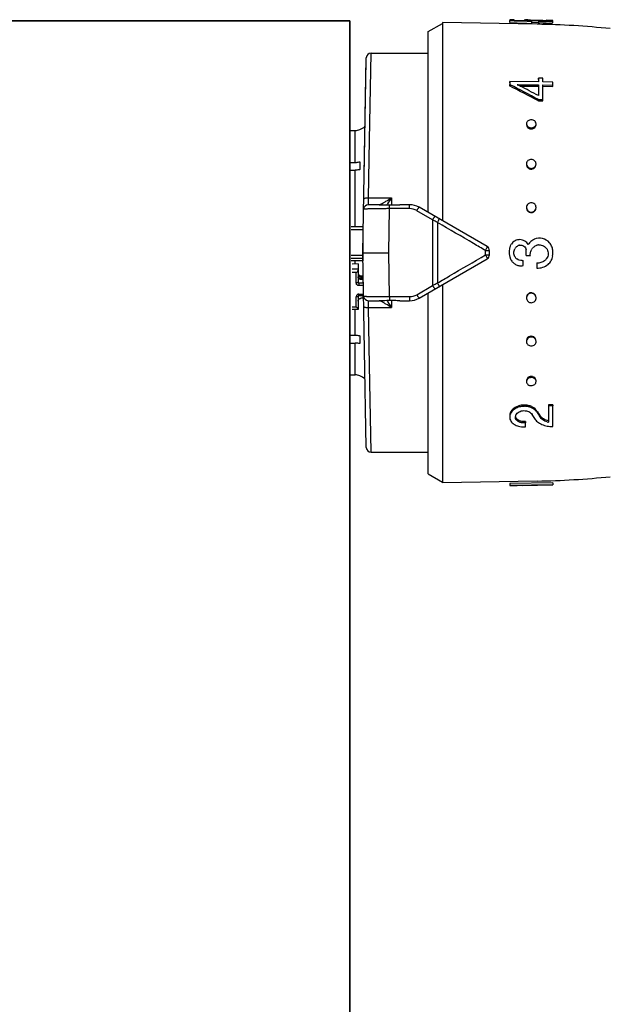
# Model space of a CAD drawing. Header units: millimetres. Extents: x 60394 to 199354, y 20895 to 166073.
# Tile 206 of 256: x 134182 to 134244, y 21578 to 21680. Entities that reach past the tile are written whole.
import ezdxf

# ---------------------------------------------------------------- set-up
doc = ezdxf.new("R2010")
doc.units = ezdxf.units.MM
doc.layers.add('UT_ZAŘÍZENÍ - OT', color=3, linetype='Continuous', lineweight=35)

msp = doc.modelspace()

# ---------------------------------------------------------------- linework, layer by layer
at = {"color": 0, "linetype": 'Continuous'}
for p, q in [((134233.14, 21680.29), (134233.14, 21680.19)), ((134233.59, 21680.28), (134233.14, 21680.29)), ((134233.14, 21679.99), (134233.14, 21680.19)), ((134233.14, 21680.19), (134233.59, 21680.17)), ((134233.59, 21680.21), (134233.59, 21680.28)), ((134234.65, 21680.18), (134233.59, 21680.21)), ((134233.59, 21680.17), (134233.65, 21680.17)), ((134233.65, 21680.17), (134234.95, 21680.12)), ((134234.64, 21680.23), (134234.64, 21680.18)), ((134234.95, 21680.17), (134234.65, 21680.18)), ((134234.8, 21680.18), (134234.8, 21680.19)), ((134235.24, 21680.18), (134235.24, 21680.24)), ((134235.46, 21680.1), (134235.46, 21680.16)), ((134236.07, 21680.24), (134236.19, 21680.24)), ((134236.99, 21680.22), (134236.97, 21680.22)), ((134237, 21680.22), (134236.99, 21680.22)), ((134236.99, 21680.16), (134236.99, 21680.21)), ((134237.63, 21679.98), (134237.64, 21680.18)), ((134224.63, 21679.05), (134226.13, 21679.91)), ((134226.13, 21679.99), (134226.13, 21659.34)), ((134236, 21679.81), (134226.13, 21679.99)), ((134233.14, 21679.99), (134234.68, 21679.93)), ((134234.68, 21679.93), (134234.94, 21679.92)), ((134234.94, 21679.92), (134235.46, 21679.91)), ((134234.95, 21680.12), (134235.03, 21680.12)), ((134235.03, 21680.12), (134235.46, 21680.1)), ((134235.46, 21679.91), (134235.46, 21680.1)), ((134235.46, 21680.04), (134235.49, 21680.04)), ((134236.07, 21680.04), (134236.15, 21680.04)), ((134236.14, 21679.88), (134236.15, 21680.07)), ((134236.15, 21680.14), (134236.15, 21680.07)), ((134224.63, 21660.21), (134224.63, 21679.05)), ((134217.83, 21656.01), (134218.19, 21676.32)), ((134217.97, 21663.95), (134218.18, 21676.07)), ((134218.53, 21667.75), (134218.69, 21676.81)), ((134218.69, 21676.81), (134224.63, 21676.81)), ((134236.13, 21674.06), (134236.14, 21674.21)), ((134236.14, 21674.21), (134236.14, 21673.81)), ((134236.59, 21674.21), (134236.14, 21674.21)), ((134236.59, 21673.8), (134236.59, 21674.21)), ((134233.14, 21673.85), (134233.14, 21673.53)), ((134233.14, 21673.7), (134233.14, 21673.85)), ((134236.14, 21673.81), (134233.14, 21673.85)), ((134233.14, 21673.39), (134233.14, 21673.53)), ((134233.14, 21673.53), (134233.19, 21673.51)), ((134233.92, 21673.52), (134236.14, 21673.5)), ((134233.98, 21673.5), (134233.92, 21673.52)), ((134234.22, 21673.38), (134236.13, 21673.35)), ((134236.13, 21673.35), (134236.14, 21673.5)), ((134236.13, 21673.35), (134236.13, 21672.49)), ((134236.14, 21673.5), (134236.14, 21672.38)), ((134236.58, 21673.35), (134237.63, 21673.33)), ((134237.64, 21673.79), (134236.59, 21673.8)), ((134236.59, 21671.96), (134236.59, 21673.49)), ((134236.59, 21673.49), (134237.64, 21673.48)), ((134237.63, 21673.33), (134237.64, 21673.48)), ((134237.64, 21673.48), (134237.64, 21673.79)), ((134236.13, 21671.83), (134236.14, 21671.96)), ((134236.14, 21671.96), (134236.59, 21671.96)), ((134236.58, 21671.83), (134236.59, 21671.96)), ((134236.08, 21671.86), (134236.13, 21671.83)), ((134236.13, 21671.83), (134236.58, 21671.83)), ((134216.46, 21668.75), (134217.03, 21668.75)), ((134217.03, 21665.42), (134217.03, 21668.75)), ((134217.53, 21668.85), (134217.53, 21668.83)), ((134218.43, 21661.74), (134218.53, 21667.75)), ((134216.42, 21665.42), (134217.03, 21665.42)), ((134217.53, 21665.49), (134217.53, 21664.67)), ((134216.41, 21664.61), (134217.03, 21664.61)), ((134217.03, 21658.69), (134217.03, 21664.61)), ((134218.41, 21661.01), (134218.43, 21661.74)), ((134218.43, 21661.74), (134220.83, 21661.74)), ((134220.83, 21661.74), (134220.83, 21661)), ((134219.57, 21661.01), (134218.41, 21661.01)), ((134220.61, 21660.6), (134220.61, 21661)), ((134222.7, 21661.01), (134221.68, 21661.01)), ((134222.7, 21660.6), (134222.7, 21661.01)), ((134230.78, 21656.66), (134223.7, 21660.74)), ((134220.53, 21656.01), (134220.61, 21660.6)), ((134222.7, 21660.6), (134220.61, 21660.6)), ((134225.1, 21659.42), (134223.45, 21660.39)), ((134217.83, 21658.69), (134216.63, 21658.69)), ((134217.83, 21658.69), (134217.83, 21655.16)), ((134225.1, 21659.42), (134225.1, 21652.6)), ((134225.62, 21659.17), (134225.62, 21652.86)), ((134217.83, 21658.4), (134216.63, 21658.4)), ((134217.83, 21655.71), (134216.63, 21655.71)), ((134218.19, 21635.7), (134217.83, 21656.01)), ((134217.83, 21656.01), (134220.53, 21656.01)), ((134220.61, 21651.43), (134220.53, 21656.01)), ((134230.62, 21655.8), (134230.62, 21656.23)), ((134231.03, 21655.8), (134231.03, 21656.22)), ((134234.85, 21655.71), (134235.3, 21655.71)), ((134217.83, 21655.39), (134216.63, 21655.39)), ((134217.83, 21655.16), (134216.63, 21655.16)), ((134217.33, 21654.84), (134216.73, 21654.8)), ((134217.03, 21654.82), (134217.03, 21655.16)), ((134217.33, 21654.84), (134217.33, 21652.91)), ((134223.7, 21651.28), (134230.78, 21655.37)), ((134234.53, 21654.67), (134234.53, 21655.2)), ((134235.96, 21654.94), (134235.96, 21654.41)), ((134217.33, 21654.31), (134216.73, 21654.31)), ((134217.13, 21653.95), (134216.73, 21653.95)), ((134217.13, 21652.87), (134217.13, 21653.95)), ((134217.63, 21653.61), (134217.63, 21653.51)), ((134217.63, 21653.61), (134217.83, 21653.61)), ((134217.83, 21653.51), (134217.63, 21653.51)), ((134217.83, 21653.61), (134217.83, 21653.36)), ((134217.88, 21653.4), (134217.87, 21653.72)), ((134217.43, 21652.87), (134217.43, 21652.58)), ((134217.43, 21652.87), (134217.83, 21652.87)), ((134217.89, 21652.82), (134217.43, 21652.82)), ((134217.89, 21652.58), (134217.43, 21652.58)), ((134217.88, 21653.36), (134217.47, 21653.36)), ((134217.63, 21653.32), (134217.63, 21653.22)), ((134217.63, 21653.32), (134217.83, 21653.32)), ((134217.83, 21653.22), (134217.63, 21653.22)), ((134217.83, 21653.39), (134217.88, 21653.4)), ((134217.83, 21653.32), (134217.83, 21652.87)), ((134217.83, 21653.17), (134217.88, 21653.17)), ((134217.83, 21652.97), (134217.89, 21652.97)), ((134223.45, 21651.63), (134225.1, 21652.6)), ((134226.13, 21652.68), (134226.13, 21632.04)), ((134217.33, 21651.44), (134217.33, 21650.09)), ((134217.43, 21651.54), (134217.43, 21651.7)), ((134217.43, 21651.7), (134217.91, 21651.7)), ((134217.43, 21651.54), (134217.91, 21651.54)), ((134217.83, 21651.54), (134217.83, 21651.26)), ((134220.61, 21651.43), (134222.7, 21651.43)), ((134220.61, 21651.43), (134220.61, 21651.02)), ((134222.7, 21651.43), (134222.7, 21651.01)), ((134224.63, 21632.98), (134224.63, 21651.82)), ((134217.13, 21650.32), (134217.13, 21651.4)), ((134217.83, 21651.26), (134217.63, 21651.26)), ((134218.41, 21651.01), (134219.57, 21651.01)), ((134218.43, 21650.29), (134218.41, 21651.01)), ((134220.83, 21651.02), (134220.83, 21650.29)), ((134221.68, 21651.01), (134222.7, 21651.01)), ((134217.13, 21650.32), (134216.73, 21650.32)), ((134217.33, 21650.09), (134216.73, 21650.09)), ((134217.03, 21647.41), (134217.03, 21650.09)), ((134218.43, 21650.29), (134220.83, 21650.29)), ((134218.53, 21644.28), (134218.43, 21650.29)), ((134216.41, 21647.41), (134217.03, 21647.41)), ((134217.53, 21647.35), (134217.53, 21646.54)), ((134216.42, 21646.6), (134217.03, 21646.6)), ((134217.03, 21643.27), (134217.03, 21646.6)), ((134218.69, 21635.21), (134218.53, 21644.28)), ((134216.46, 21643.27), (134217.03, 21643.27)), ((134217.53, 21643.19), (134217.53, 21643.18)), ((134218.09, 21641.4), (134218.07, 21642.26)), ((134237.18, 21640.17), (134237.19, 21640.03)), ((134237.63, 21640.17), (134237.18, 21640.17)), ((134237.63, 21640.17), (134237.64, 21640.04)), ((134236.01, 21639.48), (134236.02, 21639.34)), ((134236.04, 21639.43), (134236.01, 21639.48)), ((134236.16, 21639.11), (134236.13, 21639.15)), ((134237.64, 21640.04), (134237.19, 21640.03)), ((134237.19, 21640.03), (134237.19, 21638.35)), ((134237.64, 21637.9), (134237.64, 21640.04)), ((134234.64, 21638.41), (134234.64, 21638.27)), ((134234.79, 21638.41), (134234.64, 21638.41)), ((134234.79, 21638.27), (134234.64, 21638.27)), ((134234.79, 21638.41), (134234.79, 21638.27)), ((134234.79, 21637.86), (134234.79, 21638.27)), ((134236.27, 21639.06), (134236.27, 21638.92)), ((134234.64, 21637.86), (134234.79, 21637.86)), ((134218.69, 21635.21), (134224.63, 21635.21)), ((134224.63, 21632.98), (134226.13, 21632.11)), ((134236, 21632.21), (134226.13, 21632.04)), ((134237.63, 21632.03), (134233.14, 21631.95)), ((134233.14, 21631.95), (134233.14, 21631.75)), ((134233.14, 21631.94), (134233.14, 21631.74)), ((134237.63, 21632.03), (134237.64, 21631.83)), ((134237.64, 21631.83), (134233.14, 21631.75)), ((134233.14, 21631.75), (134233.14, 21631.74)), ((134234.49, 21631.76), (134233.93, 21631.75)), ((134234.49, 21631.76), (134237.64, 21631.81)), ((134234.49, 21631.76), (134234.49, 21631.76)), ((134237.64, 21631.81), (134237.64, 21631.83))]:
    msp.add_line(p, q, dxfattribs=at)
for centre, radius, start, end in [((134234.91, 21667.03), 13.23, 89.4411, 89.8689), ((134234.81, 21657.24), 23.02, 89.1611, 89.4301), ((134234.53, 21638.13), 42.13, 88.9967, 89.1537), ((134235.39, 21674.96), 5.28, 90.802, 91.6255), ((134235.83, 21685.52), 5.38, 264.4209, 265.2299), ((134235.91, 21686.56), 6.42, 265.2378, 265.9935), ((134236.79, 21677.66), 2.56, 85.7717, 86.5413), ((134236.84, 21678.43), 1.79, 85.3674, 85.7466), ((134236.37, 21644.49), 35.74, 88.7845, 88.9876), ((134234.43, 21589.83), 90, 84.1365, 89), ((134236.32, 21690.17), 10.03, 269.0062, 269.6233), ((134236.37, 21692.62), 12.54, 269.0086, 269.7243), ((134236.45, 21689.91), 9.83, 272.604, 273.3682), ((134236.45, 21689.77), 9.9, 272.5844, 273.3433), ((134236.52, 21688.65), 8.58, 273.3742, 274.1744), ((134236.52, 21688.5), 8.63, 273.3493, 274.1441), ((134218.69, 21676.31), 0.5, 90, 178.9973), ((134186.11, 21579.19), 105.28, 61.6647, 63.472), ((134185.85, 21579.57), 105.19, 61.4405, 63.251), ((134189.22, 21584.6), 99.53, 63.121, 63.2744), ((134186.31, 21578.91), 105.92, 61.9354, 63.1067), ((134217.03, 21670.26), 1.5, 289.4712, 313.3508), ((134235.21, 21669.34), 0.33, 178.1966, 179.9988), ((134235.39, 21669.5), 0.582, 256.3839, 269.3877), ((134235.39, 21669.6), 0.577, 256.3453, 269.3858), ((134235.39, 21669.49), 0.572, 269.4844, 276.215), ((134235.39, 21669.59), 0.567, 269.4846, 276.231), ((134235.39, 21669.5), 0.583, 276.2044, 282.5615), ((134235.39, 21669.6), 0.578, 276.2208, 282.5995), ((134235.55, 21669.33), 0.34, 350.7701, 358.1614), ((134217.03, 21670.26), 1.51, 270.0706, 289.42), ((134235.3, 21665.19), 0.417, 180.044, 188.3148), ((134235.39, 21665.31), 0.515, 269.6648, 277.1036), ((134235.39, 21665.33), 0.529, 277.098, 284.093), ((134235.47, 21665.26), 0.415, 357.3732, 359.9964), ((134235.39, 21665.24), 0.519, 269.6646, 277.0861), ((134235.39, 21665.26), 0.533, 277.0798, 284.0515), ((134200.05, 21674.26), 24.26, 327.1853, 328.9302), ((134218.41, 21660.51), 0.5, 90, 179.0027), ((134204.01, 21671.71), 19.56, 326.8086, 327.1686), ((134222.7, 21659.01), 2, 60, 90), ((134235.42, 21660.73), 0.471, 354.8154, 359.9851), ((134222.7, 21659.12), 1.48, 59.4874, 89.9707), ((134235.39, 21660.69), 0.492, 269.8571, 277.6864), ((134235.39, 21660.72), 0.488, 269.8574, 277.7049), ((134235.38, 21660.71), 0.509, 277.6834, 285.011), ((134235.39, 21660.74), 0.505, 277.7025, 285.0544), ((134117.54, 21440.05), 244.32, 63.7445, 63.8806), ((134217.93, 21657.86), 0.0994, 180.0197, 226.4078), ((134217.93, 21657.87), 0.301, 250.5574, 255.9901), ((134230.53, 21656.22), 0.5, 0, 60), ((134235.09, 21656.07), 2, 164.808, 168.1654), ((134234.18, 21656.32), 1.05, 158.3318, 164.7886), ((134234.19, 21656.31), 1.07, 152.1571, 158.3337), ((134234.2, 21656.31), 1.08, 145.9704, 152.1594), ((134234.4, 21656.01), 0.836, 130.1716, 140.8695), ((134234.28, 21656.24), 0.569, 108.7448, 116.1595), ((134234.28, 21656.23), 0.576, 101.6028, 108.7468), ((134236.26, 21655.86), 0.963, 129.9881, 138.9243), ((134236.25, 21655.9), 0.927, 100.7837, 106.9207), ((134236.24, 21655.95), 0.878, 93.8951, 100.7379), ((134217.93, 21656.24), 0.3, 107.6465, 109.446), ((134230.53, 21655.8), 0.5, 300, 0), ((134234.3, 21655.85), 1.18, 194.6023, 200.5271), ((134234.4, 21656.01), 0.828, 140.8707, 150.3087), ((134234.41, 21656.02), 0.841, 211.8891, 219.0761), ((134232.55, 21656.01), 2.32, 352.4805, 7.1832), ((134236.26, 21655.86), 0.97, 138.9557, 147.5387), ((134234.98, 21656.01), 2.66, 352.617, 5.7964), ((134234.34, 21655.87), 1.23, 200.5407, 209.4474), ((134234.36, 21655.87), 1.25, 209.4292, 211.6367), ((134234.4, 21656.01), 0.831, 219.0533, 232.0289), ((134234.39, 21655.98), 0.785, 273.2244, 280.4384), ((134236.08, 21656.04), 1.1, 263.8642, 270.1259), ((134236.08, 21656.05), 1.64, 265.8993, 310.2058), ((134236.08, 21656.05), 1.12, 312.7756, 319.0143), ((134236.25, 21655.91), 0.893, 319.047, 325.886), ((134217.62, 21653.8), 0.29, 180.0444, 214.054), ((134117.54, 21871.97), 244.32, 296.1194, 296.2555), ((134217.42, 21651.44), 0.0882, 171.3392, 179.9631), ((134218.41, 21651.51), 0.5, 181, 270), ((134222.7, 21652.91), 1.48, 270.0293, 300.5126), ((134235.39, 21651.32), 0.51, 98.0269, 105.3394), ((134235.39, 21651.29), 0.507, 98.0461, 105.3827), ((134235.39, 21651.33), 0.493, 90.2068, 98.0303), ((134235.39, 21651.3), 0.489, 90.2071, 98.0487), ((134203.67, 21640.09), 19.97, 32.8351, 33.1877), ((134200.13, 21637.81), 24.17, 31.0665, 32.8181), ((134222.7, 21653.01), 2, 270, 300), ((134235.37, 21651.29), 0.481, 185.0847, 187.79), ((134235.39, 21646.76), 0.537, 97.7954, 104.7367), ((134235.39, 21646.69), 0.533, 97.8136, 104.7779), ((134235.39, 21646.78), 0.52, 90.3923, 97.8022), ((134235.39, 21646.71), 0.516, 90.3925, 97.8198), ((134217.03, 21641.77), 1.51, 70.58, 89.9294), ((134217.03, 21641.76), 1.5, 46.6492, 70.5288), ((134235.21, 21642.68), 0.33, 180.0012, 181.8034), ((134235.39, 21642.52), 0.588, 97.2668, 103.5858), ((134235.4, 21642.42), 0.584, 97.2832, 103.6235), ((134235.39, 21642.53), 0.574, 90.5617, 97.2781), ((134235.39, 21642.43), 0.569, 90.5618, 97.294), ((134235.39, 21642.54), 0.563, 89.5723, 90.5364), ((134235.39, 21642.53), 0.579, 77.4233, 89.5238), ((134235.39, 21642.43), 0.574, 77.3795, 90.4724), ((134235.55, 21642.69), 0.34, 1.8386, 9.2299), ((134234.66, 21638.16), 1.98, 90.6662, 95.2549), ((134234.66, 21638.19), 1.95, 86.3178, 90.6522), ((134273.94, 21662.13), 44.81, 210.827, 211.4577), ((134235.05, 21638.76), 1.13, 37.3043, 43.3274), ((134235.15, 21638.83), 1.01, 30.6653, 37.3109), ((134276.41, 21663.23), 46.93, 210.5968, 210.8677), ((134275.56, 21663.06), 46.05, 210.8741, 211.1479), ((134274.21, 21662.25), 44.47, 211.1479, 211.4291), ((134234.2, 21638.89), 0.458, 173.0331, 181.3955), ((134274.69, 21662.2), 44.92, 210.9365, 211.2166), ((134237.06, 21639.54), 0.927, 211.491, 218.2851), ((134237.14, 21639.61), 1.03, 218.2854, 224.5012), ((134237.57, 21640.22), 1.91, 254.2381, 258.3711), ((134218.69, 21635.71), 0.5, 181, 270), ((134234.43, 21722.2), 90, 271, 275.8635)]:
    msp.add_arc(centre, radius, start, end, dxfattribs=at)
for centre, major_axis, ratio, start_param, end_param in [((134217.13, 21654.19), (0, -0.235), 0.85043, 0, 1.570796), ((134217.13, 21650.17), (-0.2, 0), 0.785695, 3.141593, 4.712389)]:
    msp.add_ellipse(centre, major_axis=major_axis, ratio=ratio, start_param=start_param, end_param=end_param, dxfattribs=at)
for points, knots in [([(134234.69, 21680.25), (134234.68, 21680.25), (134234.66, 21680.25), (134234.64, 21680.24), (134234.64, 21680.24), (134234.64, 21680.23)], [0, 0, 0, 0, 0.708486, 0.898996, 1, 1, 1, 1]), ([(134234.64, 21680.23), (134234.64, 21680.23), (134234.66, 21680.22), (134234.68, 21680.21), (134234.74, 21680.2), (134234.78, 21680.2), (134234.8, 21680.19)], [0, 0, 0, 0, 0.080473, 0.272652, 0.58028, 1, 1, 1, 1]), ([(134234.79, 21680.26), (134234.78, 21680.26), (134234.74, 21680.25), (134234.71, 21680.25), (134234.69, 21680.25)], [0, 0, 0, 0, 0.312325, 1, 1, 1, 1]), ([(134234.94, 21680.26), (134234.93, 21680.26), (134234.88, 21680.26), (134234.83, 21680.26), (134234.79, 21680.26)], [0, 0, 0, 0, 0.28218, 1, 1, 1, 1]), ([(134234.8, 21680.19), (134234.81, 21680.19), (134234.86, 21680.18), (134234.91, 21680.18), (134234.95, 21680.17)], [0, 0, 0, 0, 0.219199, 1, 1, 1, 1]), ([(134235.04, 21680.22), (134235.04, 21680.22), (134235.05, 21680.23), (134235.05, 21680.23), (134235.06, 21680.23)], [0, 0, 0, 0, 0.306489, 1, 1, 1, 1]), ([(134235.3, 21680.17), (134235.26, 21680.17), (134235.2, 21680.18), (134235.12, 21680.19), (134235.08, 21680.2), (134235.06, 21680.21), (134235.04, 21680.21), (134235.04, 21680.22), (134235.04, 21680.22)], [0, 0, 0, 0, 0.416564, 0.727805, 0.840468, 0.923103, 0.975235, 1, 1, 1, 1]), ([(134235.06, 21680.23), (134235.06, 21680.23), (134235.09, 21680.23), (134235.11, 21680.24), (134235.13, 21680.24)], [0, 0, 0, 0, 0.191517, 1, 1, 1, 1]), ([(134235.13, 21680.24), (134235.14, 21680.24), (134235.17, 21680.24), (134235.21, 21680.24), (134235.24, 21680.24)], [0, 0, 0, 0, 0.216654, 1, 1, 1, 1]), ([(134235.32, 21680.24), (134235.33, 21680.24), (134235.39, 21680.24), (134235.45, 21680.24), (134235.49, 21680.24)], [0, 0, 0, 0, 0.229978, 1, 1, 1, 1]), ([(134235.49, 21680.24), (134235.54, 21680.24), (134235.73, 21680.24), (134235.92, 21680.24), (134236.07, 21680.24)], [0, 0, 0, 0, 0.228486, 1, 1, 1, 1]), ([(134236.19, 21680.24), (134236.33, 21680.23), (134236.58, 21680.23), (134236.83, 21680.22), (134236.94, 21680.21)], [0, 0, 0, 0, 0.5608, 1, 1, 1, 1]), ([(134236.9, 21680.16), (134236.85, 21680.15), (134236.64, 21680.14), (134236.43, 21680.14), (134236.26, 21680.14)], [0, 0, 0, 0, 0.202928, 1, 1, 1, 1]), ([(134237.1, 21680.19), (134237.1, 21680.19), (134237.09, 21680.18), (134237.07, 21680.18), (134237.04, 21680.17), (134236.97, 21680.16), (134236.93, 21680.16), (134236.9, 21680.16)], [0, 0, 0, 0, 0.026104, 0.078509, 0.271488, 0.580502, 1, 1, 1, 1]), ([(134236.99, 21680.21), (134237, 21680.21), (134237.03, 21680.21), (134237.06, 21680.2), (134237.08, 21680.2), (134237.09, 21680.19), (134237.1, 21680.19)], [0, 0, 0, 0, 0.402142, 0.703286, 0.901798, 1, 1, 1, 1]), ([(134237.1, 21680.19), (134237.1, 21680.19), (134237.1, 21680.19), (134237.1, 21680.19), (134237.1, 21680.19)], [0, 0, 0, 0, 0.519614, 1, 1, 1, 1]), ([(134237.56, 21680.2), (134237.5, 21680.21), (134237.36, 21680.22), (134237.22, 21680.22), (134237.13, 21680.22)], [0, 0, 0, 0, 0.393124, 1, 1, 1, 1]), ([(134237.14, 21680.1), (134237.21, 21680.1), (134237.31, 21680.11), (134237.43, 21680.13), (134237.5, 21680.14), (134237.56, 21680.15), (134237.6, 21680.16), (134237.62, 21680.16), (134237.64, 21680.17), (134237.64, 21680.18)], [0, 0, 0, 0, 0.415889, 0.585993, 0.728367, 0.841268, 0.923827, 0.975949, 1, 1, 1, 1]), ([(134237.62, 21680.19), (134237.61, 21680.19), (134237.59, 21680.2), (134237.57, 21680.2), (134237.56, 21680.2)], [0, 0, 0, 0, 0.194984, 1, 1, 1, 1]), ([(134237.64, 21680.18), (134237.64, 21680.18), (134237.63, 21680.19), (134237.62, 21680.19), (134237.62, 21680.19)], [0, 0, 0, 0, 0.34526, 1, 1, 1, 1]), ([(134235.49, 21680.04), (134235.54, 21680.04), (134235.73, 21680.04), (134235.92, 21680.04), (134236.07, 21680.04)], [0, 0, 0, 0, 0.228577, 1, 1, 1, 1]), ([(134236.14, 21679.88), (134236.21, 21679.88), (134236.46, 21679.87), (134236.71, 21679.88), (134236.89, 21679.89)], [0, 0, 0, 0, 0.261104, 1, 1, 1, 1]), ([(134236.3, 21680.07), (134236.36, 21680.07), (134236.55, 21680.07), (134236.75, 21680.08), (134236.89, 21680.08)], [0, 0, 0, 0, 0.261385, 1, 1, 1, 1]), ([(134237.14, 21679.9), (134237.21, 21679.91), (134237.31, 21679.91), (134237.43, 21679.93), (134237.5, 21679.94), (134237.56, 21679.95), (134237.6, 21679.96), (134237.62, 21679.96), (134237.63, 21679.97), (134237.63, 21679.98)], [0, 0, 0, 0, 0.416026, 0.586157, 0.728535, 0.841423, 0.923955, 0.976034, 1, 1, 1, 1]), ([(134235.39, 21669.86), (134235.32, 21669.87), (134235.2, 21669.85), (134235.04, 21669.76), (134234.92, 21669.63), (134234.89, 21669.52), (134234.89, 21669.46)], [0, 0, 0, 0, 0.270385, 0.528616, 0.769944, 1, 1, 1, 1]), ([(134234.89, 21669.46), (134234.89, 21669.41), (134234.91, 21669.32), (134234.96, 21669.23), (134234.99, 21669.19)], [0, 0, 0, 0, 0.488775, 1, 1, 1, 1]), ([(134234.89, 21669.34), (134234.89, 21669.25), (134234.97, 21669.05), (134235.15, 21668.96), (134235.25, 21668.93)], [0, 0, 0, 0, 0.47302, 1, 1, 1, 1]), ([(134234.99, 21669.19), (134235.01, 21669.17), (134235.08, 21669.1), (134235.18, 21669.06), (134235.26, 21669.04)], [0, 0, 0, 0, 0.24218, 1, 1, 1, 1]), ([(134235.89, 21669.43), (134235.89, 21669.49), (134235.86, 21669.6), (134235.75, 21669.75), (134235.58, 21669.84), (134235.45, 21669.86), (134235.39, 21669.86)], [0, 0, 0, 0, 0.229393, 0.470966, 0.729703, 1, 1, 1, 1]), ([(134235.52, 21668.93), (134235.61, 21668.95), (134235.77, 21669.03), (134235.87, 21669.2), (134235.88, 21669.28)], [0, 0, 0, 0, 0.524629, 1, 1, 1, 1]), ([(134235.52, 21669.04), (134235.54, 21669.04), (134235.64, 21669.07), (134235.73, 21669.13), (134235.78, 21669.19)], [0, 0, 0, 0, 0.260211, 1, 1, 1, 1]), ([(134235.78, 21669.19), (134235.82, 21669.22), (134235.87, 21669.3), (134235.89, 21669.39), (134235.89, 21669.43)], [0, 0, 0, 0, 0.509651, 1, 1, 1, 1]), ([(134217.03, 21665.42), (134217.08, 21665.42), (134217.25, 21665.43), (134217.41, 21665.46), (134217.53, 21665.49)], [0, 0, 0, 0, 0.252472, 1, 1, 1, 1]), ([(134235.39, 21665.73), (134235.27, 21665.73), (134235.07, 21665.66), (134234.92, 21665.47), (134234.89, 21665.35), (134234.89, 21665.29)], [0, 0, 0, 0, 0.507384, 0.755665, 1, 1, 1, 1]), ([(134234.89, 21665.29), (134234.89, 21665.24), (134234.9, 21665.17), (134234.92, 21665.1), (134234.93, 21665.09)], [0, 0, 0, 0, 0.747031, 1, 1, 1, 1]), ([(134234.89, 21665.13), (134234.9, 21665.04), (134234.99, 21664.86), (134235.16, 21664.77), (134235.25, 21664.74)], [0, 0, 0, 0, 0.489899, 1, 1, 1, 1]), ([(134234.93, 21665.09), (134234.96, 21665.02), (134235.05, 21664.9), (134235.19, 21664.83), (134235.26, 21664.81)], [0, 0, 0, 0, 0.492845, 1, 1, 1, 1]), ([(134235.89, 21665.26), (134235.89, 21665.32), (134235.86, 21665.45), (134235.75, 21665.6), (134235.58, 21665.7), (134235.45, 21665.73), (134235.39, 21665.73)], [0, 0, 0, 0, 0.241806, 0.488407, 0.741812, 1, 1, 1, 1]), ([(134235.52, 21664.74), (134235.61, 21664.76), (134235.78, 21664.86), (134235.87, 21665.04), (134235.88, 21665.13)], [0, 0, 0, 0, 0.510101, 1, 1, 1, 1]), ([(134235.52, 21664.81), (134235.58, 21664.83), (134235.7, 21664.88), (134235.79, 21664.98), (134235.82, 21665.03)], [0, 0, 0, 0, 0.506643, 1, 1, 1, 1]), ([(134235.82, 21665.03), (134235.83, 21665.04), (134235.87, 21665.11), (134235.89, 21665.19), (134235.89, 21665.24)], [0, 0, 0, 0, 0.253103, 1, 1, 1, 1]), ([(134217.53, 21664.67), (134217.49, 21664.66), (134217.33, 21664.63), (134217.16, 21664.61), (134217.03, 21664.61)], [0, 0, 0, 0, 0.247091, 1, 1, 1, 1]), ([(134217.93, 21661.61), (134217.93, 21661.62), (134217.94, 21661.64), (134217.97, 21661.66), (134218.02, 21661.69), (134218.11, 21661.71), (134218.25, 21661.73), (134218.37, 21661.74), (134218.43, 21661.74)], [0, 0, 0, 0, 0.054454, 0.124226, 0.220024, 0.341181, 0.645763, 1, 1, 1, 1]), ([(134219.71, 21661.08), (134219.8, 21661.12), (134219.97, 21661.21), (134220.35, 21661.43), (134220.64, 21661.61), (134220.83, 21661.74)], [0, 0, 0, 0, 0.213248, 0.460801, 1, 1, 1, 1]), ([(134219.55, 21661.01), (134219.55, 21661.01), (134219.57, 21661.02), (134219.59, 21661.02), (134219.6, 21661.03)], [0, 0, 0, 0, 0.393757, 1, 1, 1, 1]), ([(134219.57, 21661.01), (134219.65, 21661.01), (134220, 21661.01), (134220.34, 21661.01), (134220.61, 21661)], [0, 0, 0, 0, 0.230893, 1, 1, 1, 1]), ([(134219.6, 21661.03), (134219.61, 21661.03), (134219.62, 21661.03), (134219.63, 21661.04), (134219.64, 21661.04)], [0, 0, 0, 0, 0.235586, 1, 1, 1, 1]), ([(134219.64, 21661.04), (134219.64, 21661.04), (134219.67, 21661.05), (134219.69, 21661.07), (134219.71, 21661.08)], [0, 0, 0, 0, 0.229765, 1, 1, 1, 1]), ([(134220.61, 21661), (134220.79, 21661), (134221.14, 21661), (134221.5, 21661.01), (134221.68, 21661.01)], [0, 0, 0, 0, 0.502804, 1, 1, 1, 1]), ([(134223.45, 21660.39), (134223.47, 21660.41), (134223.51, 21660.46), (134223.54, 21660.53), (134223.58, 21660.6), (134223.62, 21660.65), (134223.65, 21660.69), (134223.67, 21660.72), (134223.69, 21660.74), (134223.7, 21660.75), (134223.7, 21660.74)], [0, 0, 0, 0, 0.198142, 0.388892, 0.560134, 0.707991, 0.828678, 0.918542, 0.975091, 1, 1, 1, 1]), ([(134235.39, 21661.22), (134235.27, 21661.22), (134235.02, 21661.13), (134234.9, 21660.89), (134234.89, 21660.77)], [0, 0, 0, 0, 0.501804, 1, 1, 1, 1]), ([(134235.89, 21660.73), (134235.89, 21660.85), (134235.78, 21661.12), (134235.52, 21661.22), (134235.39, 21661.22)], [0, 0, 0, 0, 0.49811, 1, 1, 1, 1]), ([(134220.61, 21660.6), (134220.43, 21660.6), (134220.09, 21660.6), (134219.59, 21660.59), (134219.12, 21660.59), (134218.77, 21660.58), (134218.53, 21660.57), (134218.37, 21660.57), (134218.24, 21660.56), (134218.12, 21660.55), (134218.04, 21660.55), (134217.97, 21660.54), (134217.93, 21660.53), (134217.92, 21660.53), (134217.91, 21660.52), (134217.91, 21660.52)], [0, 0, 0, 0, 0.195605, 0.383531, 0.55643, 0.707585, 0.773165, 0.831259, 0.881323, 0.92293, 0.955723, 0.979458, 0.994025, 0.997954, 1, 1, 1, 1]), ([(134225.1, 21659.42), (134225.13, 21659.47), (134225.17, 21659.55), (134225.23, 21659.63), (134225.27, 21659.69), (134225.3, 21659.73), (134225.32, 21659.77), (134225.34, 21659.79), (134225.35, 21659.79), (134225.35, 21659.79), (134225.35, 21659.79)], [0, 0, 0, 0, 0.387648, 0.559336, 0.708365, 0.829964, 0.920373, 0.976704, 0.992026, 1, 1, 1, 1]), ([(134234.89, 21660.63), (134234.9, 21660.53), (134234.99, 21660.35), (134235.16, 21660.24), (134235.25, 21660.22)], [0, 0, 0, 0, 0.498032, 1, 1, 1, 1]), ([(134234.91, 21660.6), (134234.93, 21660.52), (134235.02, 21660.36), (134235.18, 21660.27), (134235.26, 21660.25)], [0, 0, 0, 0, 0.49918, 1, 1, 1, 1]), ([(134235.52, 21660.21), (134235.6, 21660.24), (134235.76, 21660.32), (134235.84, 21660.48), (134235.87, 21660.56)], [0, 0, 0, 0, 0.50198, 1, 1, 1, 1]), ([(134235.52, 21660.25), (134235.59, 21660.27), (134235.73, 21660.34), (134235.82, 21660.47), (134235.85, 21660.54)], [0, 0, 0, 0, 0.50114, 1, 1, 1, 1]), ([(134225.62, 21659.17), (134225.65, 21659.21), (134225.68, 21659.28), (134225.73, 21659.37), (134225.75, 21659.42), (134225.77, 21659.47), (134225.78, 21659.51), (134225.79, 21659.53), (134225.79, 21659.54), (134225.78, 21659.54)], [0, 0, 0, 0, 0.389691, 0.560136, 0.707341, 0.827183, 0.916538, 0.973346, 1, 1, 1, 1]), ([(134230.62, 21656.23), (134230.21, 21656.47), (134228.54, 21657.45), (134226.87, 21658.43), (134225.62, 21659.17)], [0, 0, 0, 0, 0.249365, 1, 1, 1, 1]), ([(134230.62, 21656.23), (134230.65, 21656.28), (134230.7, 21656.37), (134230.76, 21656.5), (134230.79, 21656.59), (134230.79, 21656.64), (134230.79, 21656.65), (134230.78, 21656.66)], [0, 0, 0, 0, 0.377895, 0.69297, 0.905251, 0.965919, 1, 1, 1, 1]), ([(134235.08, 21656.85), (134234.99, 21657), (134234.73, 21657.26), (134234.3, 21657.39), (134233.94, 21657.36), (134233.69, 21657.27), (134233.47, 21657.12), (134233.36, 21656.99), (134233.31, 21656.91)], [0, 0, 0, 0, 0.249691, 0.498274, 0.623384, 0.748679, 0.874168, 1, 1, 1, 1]), ([(134234.16, 21656.8), (134234.24, 21656.81), (134234.4, 21656.81), (134234.62, 21656.71), (134234.79, 21656.53), (134234.84, 21656.38), (134234.85, 21656.3)], [0, 0, 0, 0, 0.248903, 0.498305, 0.748695, 1, 1, 1, 1]), ([(134237.62, 21656.28), (134237.61, 21656.42), (134237.53, 21656.7), (134237.23, 21657.19), (134236.58, 21657.58), (134235.82, 21657.51), (134235.34, 21657.2), (134235.15, 21656.97), (134235.08, 21656.85)], [0, 0, 0, 0, 0.125806, 0.251598, 0.500158, 0.748611, 0.874302, 1, 1, 1, 1]), ([(134236.18, 21656.82), (134236.27, 21656.83), (134236.44, 21656.82), (134236.75, 21656.7), (134237.01, 21656.45), (134237.13, 21656.14), (134237.16, 21655.88), (134237.11, 21655.63), (134237.03, 21655.47), (134236.99, 21655.4)], [0, 0, 0, 0, 0.124702, 0.249421, 0.497433, 0.62303, 0.748788, 0.874419, 1, 1, 1, 1]), ([(134225.62, 21652.86), (134226.04, 21653.1), (134227.71, 21654.08), (134229.37, 21655.06), (134230.62, 21655.8)], [0, 0, 0, 0, 0.250578, 1, 1, 1, 1]), ([(134230.62, 21656.23), (134230.65, 21656.23), (134230.7, 21656.23), (134230.78, 21656.23), (134230.85, 21656.23), (134230.91, 21656.23), (134230.96, 21656.23), (134230.99, 21656.22), (134231, 21656.22), (134231.02, 21656.22), (134231.03, 21656.22), (134231.03, 21656.22), (134231.03, 21656.22), (134231.03, 21656.22)], [0, 0, 0, 0, 0.203374, 0.394866, 0.56769, 0.716771, 0.837685, 0.88646, 0.926896, 0.958626, 0.981467, 0.99529, 1, 1, 1, 1]), ([(134230.62, 21655.8), (134230.65, 21655.8), (134230.7, 21655.8), (134230.78, 21655.8), (134230.85, 21655.8), (134230.91, 21655.8), (134230.96, 21655.8), (134230.99, 21655.8), (134231, 21655.8), (134231.02, 21655.8), (134231.03, 21655.8), (134231.03, 21655.8), (134231.03, 21655.8), (134231.03, 21655.8)], [0, 0, 0, 0, 0.203374, 0.394866, 0.56769, 0.716771, 0.837685, 0.88646, 0.926896, 0.958626, 0.981467, 0.99529, 1, 1, 1, 1]), ([(134230.62, 21655.8), (134230.65, 21655.75), (134230.7, 21655.65), (134230.76, 21655.52), (134230.79, 21655.43), (134230.79, 21655.39), (134230.79, 21655.37), (134230.78, 21655.37)], [0, 0, 0, 0, 0.377895, 0.69297, 0.905251, 0.965919, 1, 1, 1, 1]), ([(134233.13, 21656.48), (134233.12, 21656.41), (134233.07, 21656.1), (134233.1, 21655.78), (134233.15, 21655.55)], [0, 0, 0, 0, 0.250786, 1, 1, 1, 1]), ([(134233.69, 21655.58), (134233.65, 21655.64), (134233.59, 21655.77), (134233.56, 21656), (134233.58, 21656.22), (134233.64, 21656.36), (134233.68, 21656.42)], [0, 0, 0, 0, 0.249892, 0.499949, 0.75024, 1, 1, 1, 1]), ([(134235.3, 21655.71), (134235.28, 21655.82), (134235.29, 21656.06), (134235.38, 21656.28), (134235.44, 21656.38)], [0, 0, 0, 0, 0.500135, 1, 1, 1, 1]), ([(134237.14, 21654.79), (134237.27, 21654.9), (134237.49, 21655.17), (134237.59, 21655.5), (134237.62, 21655.67)], [0, 0, 0, 0, 0.49938, 1, 1, 1, 1]), ([(134233.3, 21655.22), (134233.36, 21655.12), (134233.51, 21654.93), (134233.82, 21654.74), (134234.17, 21654.64), (134234.41, 21654.65), (134234.53, 21654.67)], [0, 0, 0, 0, 0.249964, 0.499879, 0.749906, 1, 1, 1, 1]), ([(134234.43, 21655.19), (134234.33, 21655.19), (134234.14, 21655.21), (134233.96, 21655.3), (134233.89, 21655.36)], [0, 0, 0, 0, 0.50069, 1, 1, 1, 1]), ([(134236.84, 21655.23), (134236.74, 21655.14), (134236.5, 21654.99), (134236.22, 21654.93), (134236.08, 21654.93)], [0, 0, 0, 0, 0.500561, 1, 1, 1, 1]), ([(134217.33, 21653.9), (134217.33, 21653.86), (134217.35, 21653.79), (134217.42, 21653.69), (134217.52, 21653.62), (134217.6, 21653.61), (134217.63, 21653.61)], [0, 0, 0, 0, 0.247784, 0.496832, 0.747734, 1, 1, 1, 1]), ([(134217.33, 21653.61), (134217.33, 21653.57), (134217.35, 21653.49), (134217.42, 21653.4), (134217.52, 21653.33), (134217.6, 21653.32), (134217.63, 21653.32)], [0, 0, 0, 0, 0.247784, 0.496832, 0.747734, 1, 1, 1, 1]), ([(134217.63, 21653.22), (134217.6, 21653.22), (134217.52, 21653.23), (134217.42, 21653.3), (134217.35, 21653.4), (134217.33, 21653.47), (134217.33, 21653.51)], [0, 0, 0, 0, 0.252266, 0.503168, 0.752216, 1, 1, 1, 1]), ([(134217.63, 21653.51), (134217.59, 21653.51), (134217.49, 21653.53), (134217.41, 21653.6), (134217.38, 21653.64)], [0, 0, 0, 0, 0.501963, 1, 1, 1, 1]), ([(134217.33, 21652.91), (134217.33, 21652.91), (134217.33, 21652.91), (134217.33, 21652.9), (134217.32, 21652.9), (134217.3, 21652.89), (134217.27, 21652.89), (134217.24, 21652.88), (134217.2, 21652.88), (134217.16, 21652.87), (134217.13, 21652.87)], [0, 0, 0, 0, 0.040706, 0.069574, 0.105554, 0.199505, 0.321626, 0.468167, 0.634164, 1, 1, 1, 1]), ([(134217.43, 21652.58), (134217.4, 21652.58), (134217.32, 21652.6), (134217.22, 21652.66), (134217.15, 21652.76), (134217.13, 21652.84), (134217.13, 21652.87)], [0, 0, 0, 0, 0.252255, 0.503168, 0.752226, 1, 1, 1, 1]), ([(134217.43, 21652.82), (134217.42, 21652.82), (134217.4, 21652.82), (134217.36, 21652.84), (134217.34, 21652.88), (134217.33, 21652.9), (134217.33, 21652.91)], [0, 0, 0, 0, 0.252236, 0.503168, 0.752245, 1, 1, 1, 1]), ([(134217.43, 21652.87), (134217.42, 21652.87), (134217.4, 21652.88), (134217.37, 21652.9), (134217.34, 21652.92), (134217.34, 21652.95), (134217.34, 21652.96)], [0, 0, 0, 0, 0.251925, 0.502849, 0.751924, 1, 1, 1, 1]), ([(134225.1, 21652.6), (134225.13, 21652.55), (134225.17, 21652.48), (134225.23, 21652.39), (134225.27, 21652.33), (134225.3, 21652.29), (134225.32, 21652.26), (134225.34, 21652.24), (134225.35, 21652.23), (134225.35, 21652.23), (134225.35, 21652.23)], [0, 0, 0, 0, 0.387648, 0.559336, 0.708365, 0.829964, 0.920373, 0.976704, 0.992026, 1, 1, 1, 1]), ([(134225.62, 21652.86), (134225.65, 21652.81), (134225.68, 21652.74), (134225.73, 21652.65), (134225.75, 21652.6), (134225.77, 21652.55), (134225.78, 21652.52), (134225.79, 21652.5), (134225.79, 21652.48), (134225.78, 21652.48)], [0, 0, 0, 0, 0.389693, 0.560138, 0.707342, 0.827185, 0.916539, 0.973347, 1, 1, 1, 1]), ([(134217.43, 21651.7), (134217.4, 21651.7), (134217.32, 21651.68), (134217.22, 21651.62), (134217.15, 21651.52), (134217.13, 21651.44), (134217.13, 21651.4)], [0, 0, 0, 0, 0.252255, 0.503168, 0.752226, 1, 1, 1, 1]), ([(134217.33, 21651.44), (134217.33, 21651.44), (134217.33, 21651.44), (134217.33, 21651.43), (134217.32, 21651.43), (134217.3, 21651.42), (134217.27, 21651.41), (134217.24, 21651.41), (134217.2, 21651.41), (134217.16, 21651.4), (134217.13, 21651.4)], [0, 0, 0, 0, 0.040706, 0.069574, 0.105554, 0.199505, 0.321626, 0.468167, 0.634164, 1, 1, 1, 1]), ([(134217.43, 21651.54), (134217.42, 21651.54), (134217.4, 21651.53), (134217.37, 21651.51), (134217.34, 21651.49), (134217.34, 21651.47), (134217.34, 21651.46)], [0, 0, 0, 0, 0.26767, 0.525516, 0.768461, 1, 1, 1, 1]), ([(134217.91, 21651.5), (134217.91, 21651.5), (134217.92, 21651.5), (134217.93, 21651.49), (134217.97, 21651.48), (134218.04, 21651.48), (134218.12, 21651.47), (134218.24, 21651.46), (134218.37, 21651.46), (134218.53, 21651.45), (134218.77, 21651.44), (134219.12, 21651.43), (134219.59, 21651.43), (134220.09, 21651.43), (134220.43, 21651.43), (134220.61, 21651.43)], [0, 0, 0, 0, 0.002046, 0.005975, 0.020542, 0.044277, 0.07707, 0.118677, 0.168741, 0.226835, 0.292415, 0.44357, 0.616469, 0.804395, 1, 1, 1, 1]), ([(134223.45, 21651.63), (134223.47, 21651.61), (134223.51, 21651.56), (134223.54, 21651.49), (134223.58, 21651.43), (134223.62, 21651.38), (134223.65, 21651.33), (134223.67, 21651.3), (134223.69, 21651.29), (134223.7, 21651.28), (134223.7, 21651.28)], [0, 0, 0, 0, 0.198108, 0.388908, 0.560156, 0.708001, 0.828682, 0.918545, 0.975091, 1, 1, 1, 1]), ([(134235.25, 21651.81), (134235.16, 21651.78), (134234.99, 21651.68), (134234.9, 21651.49), (134234.89, 21651.4)], [0, 0, 0, 0, 0.501968, 1, 1, 1, 1]), ([(134235.26, 21651.77), (134235.18, 21651.75), (134235.02, 21651.66), (134234.93, 21651.5), (134234.91, 21651.42)], [0, 0, 0, 0, 0.50082, 1, 1, 1, 1]), ([(134235.87, 21651.46), (134235.84, 21651.54), (134235.76, 21651.7), (134235.6, 21651.79), (134235.52, 21651.81)], [0, 0, 0, 0, 0.49802, 1, 1, 1, 1]), ([(134235.85, 21651.49), (134235.82, 21651.56), (134235.73, 21651.68), (134235.59, 21651.75), (134235.52, 21651.77)], [0, 0, 0, 0, 0.49886, 1, 1, 1, 1]), ([(134217.33, 21650.96), (134217.33, 21651), (134217.35, 21651.08), (134217.42, 21651.18), (134217.52, 21651.24), (134217.6, 21651.26), (134217.63, 21651.26)], [0, 0, 0, 0, 0.247784, 0.496832, 0.747734, 1, 1, 1, 1]), ([(134217.93, 21650.42), (134217.93, 21650.41), (134217.94, 21650.38), (134217.97, 21650.36), (134218.02, 21650.34), (134218.11, 21650.31), (134218.25, 21650.29), (134218.37, 21650.29), (134218.43, 21650.29)], [0, 0, 0, 0, 0.054452, 0.124207, 0.219995, 0.341151, 0.645741, 1, 1, 1, 1]), ([(134219.56, 21651.01), (134219.56, 21651.01), (134219.55, 21651.01), (134219.55, 21651.01), (134219.55, 21651.01)], [0, 0, 0, 0, 0.289793, 1, 1, 1, 1]), ([(134219.71, 21650.95), (134219.68, 21650.96), (134219.63, 21650.99), (134219.58, 21651.01), (134219.56, 21651.01)], [0, 0, 0, 0, 0.595054, 1, 1, 1, 1]), ([(134220.61, 21651.02), (134220.52, 21651.02), (134220.17, 21651.01), (134219.82, 21651.01), (134219.57, 21651.01)], [0, 0, 0, 0, 0.264643, 1, 1, 1, 1]), ([(134220.83, 21650.29), (134220.64, 21650.42), (134220.35, 21650.6), (134219.97, 21650.81), (134219.8, 21650.91), (134219.71, 21650.95)], [0, 0, 0, 0, 0.539199, 0.786752, 1, 1, 1, 1]), ([(134221.68, 21651.01), (134221.5, 21651.01), (134221.14, 21651.02), (134220.79, 21651.02), (134220.61, 21651.02)], [0, 0, 0, 0, 0.497196, 1, 1, 1, 1]), ([(134234.89, 21651.23), (134234.9, 21651.17), (134234.94, 21651.06), (134235.05, 21650.91), (134235.21, 21650.82), (134235.33, 21650.8), (134235.39, 21650.8)], [0, 0, 0, 0, 0.249231, 0.498303, 0.748586, 1, 1, 1, 1]), ([(134235.39, 21650.8), (134235.46, 21650.8), (134235.59, 21650.83), (134235.77, 21650.95), (134235.87, 21651.13), (134235.89, 21651.27), (134235.89, 21651.34)], [0, 0, 0, 0, 0.25144, 0.501784, 0.751362, 1, 1, 1, 1]), ([(134217.03, 21647.41), (134217.08, 21647.41), (134217.25, 21647.41), (134217.41, 21647.38), (134217.53, 21647.35)], [0, 0, 0, 0, 0.252472, 1, 1, 1, 1]), ([(134217.53, 21646.54), (134217.49, 21646.55), (134217.33, 21646.58), (134217.16, 21646.6), (134217.03, 21646.6)], [0, 0, 0, 0, 0.247091, 1, 1, 1, 1]), ([(134235.25, 21647.28), (134235.16, 21647.26), (134234.99, 21647.16), (134234.9, 21646.98), (134234.89, 21646.89)], [0, 0, 0, 0, 0.510101, 1, 1, 1, 1]), ([(134234.93, 21646.93), (134234.92, 21646.92), (134234.9, 21646.86), (134234.89, 21646.79), (134234.89, 21646.74)], [0, 0, 0, 0, 0.252969, 1, 1, 1, 1]), ([(134234.89, 21646.74), (134234.89, 21646.68), (134234.92, 21646.56), (134235.07, 21646.36), (134235.27, 21646.29), (134235.39, 21646.29)], [0, 0, 0, 0, 0.244335, 0.492616, 1, 1, 1, 1]), ([(134235.26, 21647.21), (134235.19, 21647.19), (134235.05, 21647.12), (134234.96, 21647), (134234.93, 21646.93)], [0, 0, 0, 0, 0.507155, 1, 1, 1, 1]), ([(134235.39, 21646.29), (134235.46, 21646.29), (134235.59, 21646.32), (134235.76, 21646.43), (134235.87, 21646.59), (134235.89, 21646.72), (134235.89, 21646.78)], [0, 0, 0, 0, 0.258416, 0.511779, 0.758272, 1, 1, 1, 1]), ([(134235.88, 21646.9), (134235.87, 21646.99), (134235.78, 21647.17), (134235.61, 21647.26), (134235.52, 21647.28)], [0, 0, 0, 0, 0.489899, 1, 1, 1, 1]), ([(134235.82, 21647), (134235.79, 21647.05), (134235.7, 21647.14), (134235.58, 21647.2), (134235.52, 21647.21)], [0, 0, 0, 0, 0.493357, 1, 1, 1, 1]), ([(134235.89, 21646.78), (134235.89, 21646.84), (134235.87, 21646.91), (134235.83, 21646.98), (134235.82, 21647)], [0, 0, 0, 0, 0.746897, 1, 1, 1, 1]), ([(134235.25, 21643.09), (134235.15, 21643.07), (134234.97, 21642.97), (134234.89, 21642.77), (134234.89, 21642.68)], [0, 0, 0, 0, 0.52698, 1, 1, 1, 1]), ([(134234.99, 21642.83), (134234.96, 21642.79), (134234.91, 21642.71), (134234.89, 21642.61), (134234.89, 21642.56)], [0, 0, 0, 0, 0.511225, 1, 1, 1, 1]), ([(134234.89, 21642.56), (134234.89, 21642.51), (134234.92, 21642.4), (134235.04, 21642.26), (134235.2, 21642.18), (134235.32, 21642.16), (134235.39, 21642.16)], [0, 0, 0, 0, 0.230056, 0.471384, 0.729615, 1, 1, 1, 1]), ([(134235.26, 21642.98), (134235.23, 21642.98), (134235.13, 21642.95), (134235.04, 21642.89), (134234.99, 21642.83)], [0, 0, 0, 0, 0.259523, 1, 1, 1, 1]), ([(134235.39, 21642.16), (134235.45, 21642.16), (134235.58, 21642.18), (134235.75, 21642.28), (134235.86, 21642.42), (134235.89, 21642.54), (134235.89, 21642.59)], [0, 0, 0, 0, 0.270297, 0.529034, 0.770607, 1, 1, 1, 1]), ([(134235.88, 21642.75), (134235.87, 21642.83), (134235.77, 21642.99), (134235.61, 21643.07), (134235.52, 21643.09)], [0, 0, 0, 0, 0.475371, 1, 1, 1, 1]), ([(134235.78, 21642.84), (134235.77, 21642.86), (134235.69, 21642.93), (134235.59, 21642.97), (134235.52, 21642.99)], [0, 0, 0, 0, 0.241743, 1, 1, 1, 1]), ([(134235.89, 21642.59), (134235.89, 21642.64), (134235.87, 21642.73), (134235.82, 21642.8), (134235.78, 21642.84)], [0, 0, 0, 0, 0.490349, 1, 1, 1, 1]), ([(134234.48, 21640.13), (134234.3, 21640.11), (134233.95, 21640.03), (134233.51, 21639.78), (134233.21, 21639.43), (134233.13, 21639.14), (134233.14, 21639)], [0, 0, 0, 0, 0.285569, 0.551478, 0.78834, 1, 1, 1, 1]), ([(134234.64, 21640), (134234.47, 21640), (134234.14, 21639.96), (134233.7, 21639.77), (134233.35, 21639.48), (134233.21, 21639.23), (134233.17, 21639.11)], [0, 0, 0, 0, 0.276815, 0.541296, 0.783329, 1, 1, 1, 1]), ([(134233.79, 21639.11), (134233.82, 21639.17), (134233.92, 21639.29), (134234.11, 21639.43), (134234.35, 21639.53), (134234.61, 21639.56), (134234.88, 21639.54), (134235.19, 21639.45), (134235.39, 21639.29), (134235.47, 21639.16)], [0, 0, 0, 0, 0.110355, 0.232071, 0.363298, 0.500079, 0.636986, 0.768855, 1, 1, 1, 1]), ([(134235.87, 21639.53), (134235.73, 21639.69), (134235.43, 21639.87), (134235, 21639.99), (134234.76, 21640.01), (134234.64, 21640)], [0, 0, 0, 0, 0.473959, 0.733478, 1, 1, 1, 1]), ([(134236.01, 21639.48), (134235.9, 21639.67), (134235.62, 21639.91), (134235.17, 21640.08), (134234.91, 21640.12), (134234.78, 21640.13)], [0, 0, 0, 0, 0.464053, 0.726092, 1, 1, 1, 1]), ([(134233.17, 21639.11), (134233.17, 21639.09), (134233.15, 21639.01), (134233.14, 21638.92), (134233.14, 21638.86)], [0, 0, 0, 0, 0.254201, 1, 1, 1, 1]), ([(134233.14, 21638.86), (134233.14, 21638.79), (134233.16, 21638.65), (134233.29, 21638.38), (134233.59, 21638.1), (134234.08, 21637.9), (134234.45, 21637.86), (134234.64, 21637.86)], [0, 0, 0, 0, 0.104904, 0.212347, 0.445391, 0.711352, 1, 1, 1, 1]), ([(134233.74, 21638.94), (134233.74, 21638.96), (134233.75, 21639.01), (134233.77, 21639.07), (134233.79, 21639.11)], [0, 0, 0, 0, 0.245195, 1, 1, 1, 1]), ([(134233.84, 21638.73), (134233.83, 21638.75), (134233.78, 21638.81), (134233.75, 21638.89), (134233.74, 21638.94)], [0, 0, 0, 0, 0.259352, 1, 1, 1, 1]), ([(134234.64, 21638.27), (134234.52, 21638.26), (134234.3, 21638.29), (134234.01, 21638.41), (134233.8, 21638.61), (134233.74, 21638.79), (134233.74, 21638.88)], [0, 0, 0, 0, 0.288289, 0.554647, 0.788959, 1, 1, 1, 1]), ([(134234.64, 21638.41), (134234.56, 21638.41), (134234.4, 21638.42), (134234.12, 21638.5), (134233.93, 21638.62), (134233.84, 21638.73)], [0, 0, 0, 0, 0.273822, 0.536871, 1, 1, 1, 1]), ([(134235.72, 21638.74), (134235.8, 21638.61), (134236.04, 21638.36), (134236.5, 21638.09), (134237.04, 21637.93), (134237.44, 21637.89), (134237.64, 21637.9)], [0, 0, 0, 0, 0.219385, 0.461046, 0.724092, 1, 1, 1, 1]), ([(134237.05, 21638.38), (134236.89, 21638.43), (134236.59, 21638.56), (134236.35, 21638.79), (134236.27, 21638.92)], [0, 0, 0, 0, 0.53047, 1, 1, 1, 1]), ([(134237.18, 21638.49), (134237.11, 21638.51), (134236.82, 21638.58), (134236.55, 21638.73), (134236.4, 21638.89)], [0, 0, 0, 0, 0.269283, 1, 1, 1, 1]), ([(134233.14, 21631.74), (134233.29, 21631.74), (134233.55, 21631.74), (134233.82, 21631.74), (134233.93, 21631.75)], [0, 0, 0, 0, 0.581949, 1, 1, 1, 1])]:
    msp.add_open_spline(points, degree=3, knots=knots, dxfattribs=at)
for points in [[(134235.26, 21664.81), (134235.3, 21664.8), (134235.34, 21664.8), (134235.39, 21664.8)], [(134235.25, 21664.74), (134235.3, 21664.73), (134235.34, 21664.72), (134235.38, 21664.72)], [(134234.89, 21660.77), (134234.89, 21660.71), (134234.89, 21660.66), (134234.91, 21660.6)], [(134235.85, 21660.54), (134235.87, 21660.58), (134235.88, 21660.63), (134235.89, 21660.68)], [(134235.25, 21660.22), (134235.3, 21660.2), (134235.34, 21660.2), (134235.38, 21660.2)], [(134235.26, 21660.25), (134235.3, 21660.24), (134235.34, 21660.23), (134235.39, 21660.23)], [(134233.86, 21656.64), (134233.91, 21656.69), (134233.97, 21656.72), (134234.03, 21656.75)], [(134235.64, 21656.6), (134235.74, 21656.68), (134235.86, 21656.75), (134235.98, 21656.79)], [(134235.52, 21651.81), (134235.47, 21651.82), (134235.43, 21651.83), (134235.38, 21651.83)], [(134235.52, 21651.77), (134235.48, 21651.79), (134235.43, 21651.79), (134235.39, 21651.79)], [(134235.89, 21651.34), (134235.88, 21651.39), (134235.87, 21651.44), (134235.85, 21651.49)], [(134234.91, 21651.42), (134234.89, 21651.37), (134234.89, 21651.31), (134234.89, 21651.25)], [(134235.52, 21647.28), (134235.47, 21647.29), (134235.43, 21647.3), (134235.38, 21647.3)], [(134235.52, 21647.21), (134235.48, 21647.22), (134235.43, 21647.23), (134235.39, 21647.23)]]:
    msp.add_open_spline(points, degree=3, dxfattribs=at)
at = {"layer": 'UT_ZAŘÍZENÍ - OT', "linetype": 'Continuous'}
for p, q in [((133016.46, 21680.17), (134216.46, 21680.17)), ((134216.46, 21680.17), (134216.46, 21180.17))]:
    msp.add_line(p, q, dxfattribs=at)

doc.saveas('drawing.dxf')
